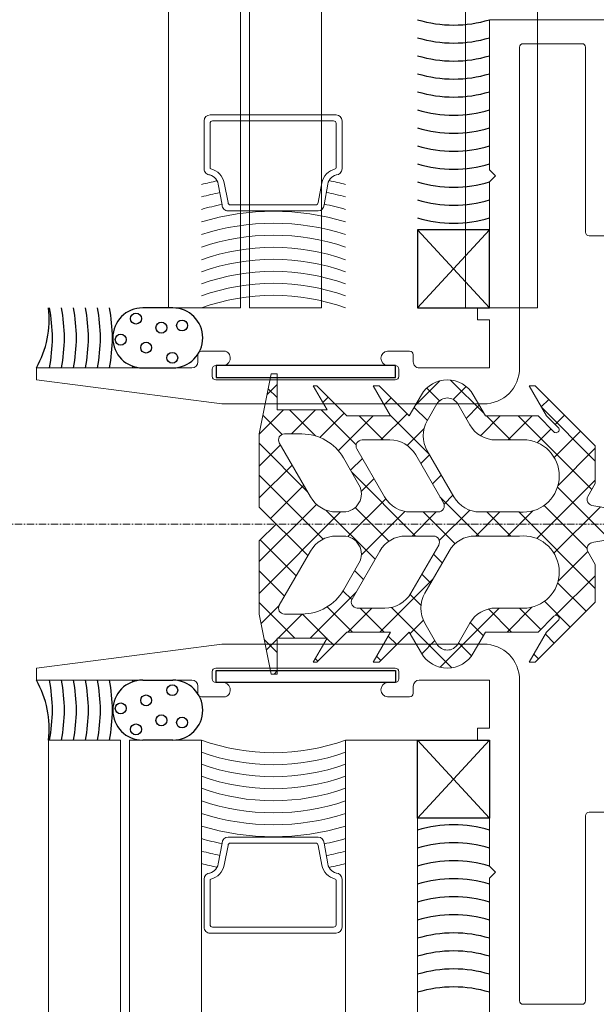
# Model space of a CAD drawing. Header units: inches. Extents: x -647532 to 3008597, y -136987 to 2557681.
# Tile 142 of 153: x 50024 to 50072, y 52522 to 52604. Entities that reach past the tile are written whole.
import ezdxf

# ---------------------------------------------------------------- set-up
doc = ezdxf.new("R2010")
doc.units = ezdxf.units.IN
doc.header["$MEASUREMENT"] = 0
doc.linetypes.add('BIAL-IT1I-KGD-001-IN-DWG-141 LEVEL 2 - OVERALL FIRE EXIT PLAN$0$CENTER', pattern=[2, 1.25, -0.25, 0.25, -0.25])
doc.layers.add('ARCH', color=8, linetype='Continuous')
doc.layers.add('YD-EXTERNAL 1', color=8, linetype='Continuous', lineweight=5)

# ---------------------------------------------------------------- blocks, each defined once
blk = doc.blocks.new('BIAL-IT1I-KGD-001-IN-DWG-141 LEVEL 2 - OVERALL FIRE EXIT PLAN$0$TYPE 2')
at = {"linetype": 'BIAL-IT1I-KGD-001-IN-DWG-141 LEVEL 2 - OVERALL FIRE EXIT PLAN$0$CENTER', "ltscale": 0.5}
blk.add_line((100, 0), (100, 249.343), dxfattribs=at)
at = {"linetype": 'ByBlock'}
for p, q in [((58, 89.562), (58, 117.562)), ((76, 99.262), (76, 97.862)), ((124, 99.262), (124, 97.862)), ((60, 97.262), (60, 92.362)), ((75.7, 97.562), (60.3, 97.562)), ((124.3, 97.562), (139.7, 97.562)), ((140, 97.262), (140, 92.362)), ((60.3, 92.062), (87, 92.062)), ((139.7, 92.062), (113, 92.062)), ((70.5, 89.562), (58, 89.562)), ((71, 90.062), (70.5, 89.562)), ((71.5, 89.562), (71, 90.062)), ((82, 89.562), (71.5, 89.562)), ((82, 88.562), (82, 89.562)), ((83, 89.562), (83, 88.562)), ((87, 89.562), (83, 89.562)), ((87, 83.703), (87, 89.562)), ((113, 83.703), (113, 89.562)), ((113, 89.562), (117, 89.562)), ((117, 89.562), (117, 88.562)), ((118, 88.562), (118, 89.562)), ((118, 89.562), (128.5, 89.562)), ((128.5, 89.562), (129, 90.062)), ((129, 90.062), (129.5, 89.562)), ((129.5, 89.562), (142, 89.562)), ((83, 88.562), (82, 88.562)), ((90, 89.062), (90, 67.252)), ((110, 89.062), (110, 67.252)), ((117, 88.562), (118, 88.562)), ((85.6, 81.053), (85.6, 82.903)), ((85.9, 83.203), (86.5, 83.203)), ((114.1, 83.203), (113.5, 83.203)), ((114.4, 81.053), (114.4, 82.903)), ((87.7, 82.003), (87.1, 82.003)), ((112.3, 82.003), (112.9, 82.003)), ((86.8, 81.703), (86.8, 81.053)), ((88, 66.753), (88, 81.703)), ((112, 66.753), (112, 81.703)), ((113.2, 81.703), (113.2, 81.053)), ((85.6, 65.553), (85.6, 67.556)), ((86.8, 67.253), (86.8, 66.753)), ((90, 67.252), (88, 51.802)), ((110, 67.252), (112, 51.802)), ((113.2, 67.253), (113.2, 66.753)), ((114.4, 65.553), (114.4, 67.556)), ((87.1, 66.453), (87.7, 66.453)), ((112.9, 66.453), (112.3, 66.453)), ((86.5, 65.253), (85.9, 65.253)), ((113.5, 65.253), (114.1, 65.253)), ((87, 51.802), (87, 64.753)), ((113, 51.802), (113, 64.753)), ((88, 51.802), (87, 51.802)), ((112, 51.802), (113, 51.802))]:
    blk.add_line(p, q, dxfattribs=at)
for p, q in [((98.446, 98.095), (99, 101.247)), ((101, 101.247), (101.554, 98.095)), ((96.92, 95.22), (101.291, 99.591)), ((102.439, 94.928), (98.57, 98.797)), ((58, 98.062), (58, 98.062)), ((58, 98.062), (58, 98.062)), ((58, 98.062), (58, 98.062)), ((58, 98.062), (58, 98.062)), ((88.5, 93.367), (93.5, 98.367)), ((90.305, 93.909), (94.763, 98.367)), ((91, 91.952), (97.129, 98.081)), ((93.5, 98.367), (96.634, 98.367)), ((96.811, 95.253), (93.697, 98.367)), ((101.215, 93.501), (96.349, 98.367)), ((96.634, 98.367), (97.704, 97.749)), ((98.453, 94.101), (102.034, 97.682)), ((99, 91.997), (105.37, 98.367)), ((104.748, 95.271), (102.279, 97.739)), ((102.297, 97.749), (103.366, 98.367)), ((103.366, 98.367), (106.5, 98.367)), ((107.604, 95.066), (104.304, 98.367)), ((104.887, 95.232), (107.261, 97.606)), ((106.5, 98.367), (111.5, 93.367)), ((94.466, 94.946), (92.273, 97.139)), ((106.436, 94.129), (108.587, 96.28)), ((91.725, 95.035), (90.947, 95.813)), ((91.972, 95.282), (91, 94.31)), ((109, 94.31), (108.028, 95.282)), ((91, 94.31), (88.5, 92.867)), ((90.238, 93.87), (89.621, 94.488)), ((91, 93.603), (92.326, 94.929)), ((93.226, 93.535), (92.079, 94.682)), ((107.674, 94.929), (109, 93.603)), ((111.5, 92.867), (109, 94.31)), ((109.17, 94.212), (109.912, 94.954)), ((91, 89.217), (91, 93.603)), ((107, 92.042), (108.781, 93.822)), ((109, 93.603), (109, 89.217)), ((110.851, 93.241), (111.238, 93.629)), ((88.5, 92.867), (88.5, 93.367)), ((88.557, 92.9), (88.5, 92.957)), ((93, 91.109), (91, 93.109)), ((93, 92.677), (93, 90.083)), ((101, 91.063), (98.903, 93.16)), ((109, 91.018), (106.924, 93.094)), ((107, 90.083), (107, 92.677)), ((111.5, 93.367), (111.5, 92.867)), ((99, 88.756), (99, 92.052)), ((101, 92.052), (101, 88.351)), ((91, 89.3), (93, 91.3)), ((99, 89.345), (101, 91.345)), ((107.077, 89.468), (109, 91.39)), ((92.65, 88.807), (91, 90.457)), ((101, 88.412), (99, 90.412)), ((111.927, 85.44), (107, 90.367)), ((88.015, 86.315), (90.804, 89.104)), ((89.25, 88.207), (91, 89.217)), ((91.203, 87.602), (90.105, 88.701)), ((97.731, 85.425), (101, 88.694)), ((108.206, 87.945), (109.304, 89.042)), ((109, 89.217), (110.75, 88.207)), ((91.75, 87.918), (90, 86.908)), ((101.386, 85.374), (98.852, 87.908)), ((110, 86.908), (108.25, 87.918)), ((109.887, 86.974), (110.974, 88.061)), ((89.626, 86.528), (88.549, 87.605)), ((93.9, 84.368), (97.75, 86.591)), ((98.343, 85.766), (97.603, 86.506)), ((99, 84.042), (101.64, 86.682)), ((102.25, 86.186), (105.75, 84.166)), ((106.943, 81.378), (111.973, 86.408)), ((90.137, 83.365), (88.078, 85.424)), ((88.68, 84.328), (89.742, 85.39)), ((98.25, 85.725), (94.25, 83.415)), ((96.654, 84.803), (95.922, 85.535)), ((99, 82.982), (99, 85.291)), ((101.75, 85.32), (105.75, 83.011)), ((102.498, 84.888), (103.23, 85.621)), ((90, 85.176), (91.4, 84.368)), ((90.916, 81.262), (94.19, 84.535)), ((94.973, 83.832), (94.241, 84.564)), ((101, 83.109), (99, 85.109)), ((101, 82.578), (101, 84.887)), ((104.179, 83.918), (104.911, 84.65)), ((109, 80.412), (104.558, 84.854)), ((108.25, 84.166), (110, 85.176)), ((110.805, 83.91), (109.708, 85.007)), ((91, 82.867), (89.25, 83.877)), ((90.284, 83.28), (91.382, 84.378)), ((93.46, 82.694), (92.047, 84.107)), ((105.858, 82.945), (106.756, 83.843)), ((109.125, 82.939), (108.017, 84.047)), ((110.75, 83.877), (109, 82.867)), ((88.5, 80.367), (91, 82.867)), ((95.663, 78.053), (101, 83.39)), ((109, 82.867), (111.5, 80.367)), ((4082, 77.562), (4082, 83.562)), ((93, 80.502), (90.818, 82.684)), ((102.577, 78.88), (98.954, 82.503)), ((91, 81.31), (88.5, 79.867)), ((90.075, 80.776), (89.492, 81.358)), ((91, 77.667), (91, 81.31)), ((93, 81.25), (93, 78.941)), ((111.5, 79.867), (109, 81.31)), ((109, 81.31), (109, 77.667)), ((109.334, 81.117), (110.042, 81.825)), ((88.5, 79.867), (88.5, 80.367)), ((91, 78.694), (93, 80.694)), ((93.75, 78.508), (97.75, 80.817)), ((101.048, 77.757), (97.897, 80.909)), ((98.63, 78.369), (101.433, 81.172)), ((106.25, 78.103), (102.25, 80.413)), ((107, 80.846), (107, 78.536)), ((107, 78.784), (109, 80.784)), ((111.015, 80.147), (111.367, 80.499)), ((111.5, 80.367), (111.5, 79.867)), ((93.896, 76.954), (91, 79.85)), ((97.287, 78.867), (96.22, 79.934)), ((98.842, 75.929), (102.932, 80.019)), ((109, 77.76), (107, 79.76)), ((95.527, 77.975), (94.539, 78.963)), ((103.881, 78.317), (104.613, 79.049)), ((90.5, 75.542), (93.407, 78.449)), ((96.75, 78.681), (94.5, 77.382)), ((103.25, 78.681), (105.5, 77.382)), ((105.562, 77.345), (106.296, 78.08)), ((109.5, 74.609), (105.671, 78.438)), ((106.897, 76.029), (109, 78.132)), ((66.427, 77.27), (70.427, 77.27)), ((88.5, 75.167), (91, 77.667)), ((92.789, 75.41), (90.766, 77.433)), ((99, 76.804), (99, 77.382)), ((105.785, 70.368), (99, 77.154)), ((101, 76.804), (101, 77.382)), ((109, 77.667), (111.5, 75.167)), ((133.573, 77.27), (129.573, 77.27)), ((65.927, 76.77), (65.927, 71.52)), ((66.427, 76.57), (66.427, 71.52)), ((66.627, 76.77), (70.332, 76.77)), ((109.526, 76.006), (110.093, 76.574)), ((133.373, 76.77), (129.669, 76.77)), ((133.573, 76.57), (133.573, 71.52)), ((134.073, 76.77), (134.073, 71.52)), ((73.227, 75.27), (71.592, 75.593)), ((73.427, 75.77), (71.705, 76.08)), ((90.5, 76.021), (88.5, 74.867)), ((89.882, 75.665), (89.44, 76.107)), ((90.5, 71.868), (90.5, 76.021)), ((95.933, 70.368), (101.26, 75.695)), ((107.5, 73.98), (109.5, 75.981)), ((111.5, 74.867), (109.5, 76.021)), ((109.5, 76.021), (109.5, 71.868)), ((126.573, 75.77), (128.296, 76.08)), ((126.773, 75.27), (128.409, 75.593)), ((73.427, 71.52), (73.427, 75.07)), ((73.927, 71.52), (73.927, 75.27)), ((88.5, 74.867), (88.5, 75.167)), ((90.5, 72.89), (92.666, 75.056)), ((92.5, 73.047), (90.5, 75.047)), ((93.25, 72.041), (97.75, 74.639)), ((103.134, 70.368), (98.364, 75.138)), ((106.75, 72.041), (102.25, 74.639)), ((111.207, 75.036), (111.419, 75.248)), ((111.5, 75.167), (111.5, 74.867)), ((126.073, 71.52), (126.073, 75.27)), ((126.573, 71.52), (126.573, 75.07)), ((92.5, 73.918), (92.5, 72.474)), ((93.281, 70.368), (97.282, 74.369)), ((99.541, 71.309), (96.774, 74.076)), ((98.585, 70.368), (102.634, 74.418)), ((109.5, 71.957), (107.5, 73.957)), ((107.5, 73.918), (107.5, 72.474)), ((97.83, 70.368), (95.093, 73.105)), ((101.318, 70.45), (104.315, 73.447)), ((106.54, 70.368), (109.5, 73.329)), ((92.527, 70.368), (90.5, 72.395)), ((90.942, 70.68), (92.54, 72.279)), ((103.888, 70.368), (105.996, 72.477)), ((65.927, 66.27), (65.927, 71.52)), ((66.427, 66.47), (66.427, 71.52)), ((73.427, 71.52), (73.427, 67.97)), ((73.927, 71.52), (73.927, 67.77)), ((87.5, 71.368), (87.5, 71.868)), ((87.5, 71.868), (90.5, 71.868)), ((92.5, 70.368), (87.5, 71.368)), ((89.219, 71.025), (88.375, 71.868)), ((88.732, 71.122), (89.478, 71.868)), ((95.179, 70.368), (93.412, 72.135)), ((100, 71.768), (98.6, 70.368)), ((101.4, 70.368), (100, 71.768)), ((108.281, 70.525), (106.78, 72.025)), ((112.5, 71.368), (107.5, 70.368)), ((109.5, 71.868), (112.5, 71.868)), ((110.491, 70.967), (109.589, 71.868)), ((109.614, 70.791), (110.691, 71.868)), ((112.5, 71.609), (112.24, 71.868)), ((112.5, 71.868), (112.5, 71.368)), ((126.073, 71.52), (126.073, 67.77)), ((126.573, 71.52), (126.573, 67.97)), ((133.573, 66.47), (133.573, 71.52)), ((134.073, 66.27), (134.073, 71.52)), ((98.6, 70.368), (92.5, 70.368)), ((107.5, 70.368), (101.4, 70.368)), ((73.227, 67.77), (71.592, 67.446)), ((73.427, 67.27), (71.705, 66.959)), ((126.573, 67.27), (128.296, 66.959)), ((126.773, 67.77), (128.409, 67.446)), ((70.427, 65.77), (66.427, 65.77)), ((66.627, 66.27), (70.332, 66.27)), ((129.573, 65.77), (133.573, 65.77)), ((133.373, 66.27), (129.669, 66.27)), ((4082, 59.562), (4082, 65.562)), ((4082, 52.802), (4082, 58.802))]:
    blk.add_line(p, q)
at = {"lineweight": -3, "ltscale": 1000}
for p, q in [((82, 89.562), (75.5, 83.562)), ((75.5, 89.562), (82, 83.562)), ((82, 89.562), (75.5, 89.562)), ((75.5, 89.562), (75.5, 83.562)), ((82, 83.562), (82, 89.562)), ((124.5, 89.562), (118, 83.562)), ((118, 89.562), (124.5, 83.562)), ((118, 89.562), (124.5, 83.562)), ((124.5, 89.562), (118, 83.562)), ((118, 89.562), (124.5, 89.562)), ((118, 83.562), (118, 89.562)), ((118, 89.562), (124.5, 89.562)), ((118, 83.562), (118, 89.562)), ((124.5, 89.562), (124.5, 83.562)), ((124.5, 89.562), (124.5, 83.562)), ((75.5, 83.562), (82, 83.562)), ((124.5, 83.562), (118, 83.562)), ((124.5, 83.562), (118, 83.562)), ((87.8, 81.728), (86.8, 81.728)), ((86.8, 81.728), (86.8, 66.778)), ((87.8, 66.778), (87.8, 81.728)), ((112.2, 81.728), (113.2, 81.728)), ((112.2, 66.778), (112.2, 81.728)), ((113.2, 81.728), (113.2, 66.778)), ((86.8, 66.778), (87.8, 66.778)), ((113.2, 66.778), (112.2, 66.778)), ((82, 63.162), (82, 60.662)), ((87, 60.662), (87, 63.162)), ((113, 60.662), (113, 63.162)), ((118, 63.162), (118, 60.662))]:
    blk.add_line(p, q, dxfattribs=at)
for points in [[(4082, 77.562), (118, 77.562), (118, 83.562), (4082, 83.562)], [(4082, 59.562), (118, 59.562), (118, 65.562), (4082, 65.562)], [(4082, 52.802), (118, 52.802), (118, 58.802), (4082, 58.802)]]:
    blk.add_lwpolyline(points)
for centre in [(83.468, 63.936), (116.533, 63.936), (86.158, 63.121), (113.842, 63.121), (83.649, 62.215), (116.351, 62.215), (85.312, 60.946), (114.688, 60.946), (82.893, 60.101), (117.107, 60.101), (84.647, 58.832), (115.354, 58.832)]:
    blk.add_circle(centre, 0.453, dxfattribs=at)
at = {"linetype": 'ByBlock'}
for centre, radius, start, end in [((75.7, 97.862), 0.3, 270, 0), ((124.3, 97.862), 0.3, 180, 270), ((60.3, 97.262), 0.3, 90, 180), ((139.7, 97.262), 0.3, 360, 90), ((60.3, 92.362), 0.3, 180, 270), ((87, 89.062), 3, 0, 90), ((113, 89.062), 3, 90, 180), ((139.7, 92.362), 0.3, 270, 360), ((86.5, 83.703), 0.5, 270, 0), ((113.5, 83.703), 0.5, 180, 270), ((85.9, 82.903), 0.3, 90, 180), ((114.1, 82.903), 0.3, 0, 90), ((87.1, 81.703), 0.3, 90, 180), ((87.7, 81.703), 0.3, 0, 90), ((112.3, 81.703), 0.3, 90, 180), ((112.9, 81.703), 0.3, 0, 90), ((86.2, 81.104), 0.602, 184.88591, 355.11627), ((113.8, 81.104), 0.602, 184.88373, 355.11409), ((86.182, 67.334), 0.623, 352.45114, 159.14203), ((113.818, 67.334), 0.623, 20.85797, 187.54886), ((87.1, 66.753), 0.3, 180, 270), ((87.7, 66.753), 0.3, 270, 360), ((112.3, 66.753), 0.3, 180, 270), ((112.9, 66.753), 0.3, 270, 360), ((85.9, 65.553), 0.3, 180, 270), ((86.5, 64.753), 0.5, 0, 90), ((113.5, 64.753), 0.5, 90, 180), ((114.1, 65.553), 0.3, 270, 0)]:
    blk.add_arc(centre, radius, start, end, dxfattribs=at)
for centre, radius, start, end in [((97.954, 98.182), 0.5, 240, 350), ((102.047, 98.182), 0.5, 190, 300), ((92.149, 95.105), 0.25, 315, 135), ((95.999, 92.348), 3.016, 354.36561, 173.74803), ((104.002, 92.348), 3.016, 6.25197, 185.63439), ((107.851, 95.105), 0.25, 45, 225), ((90.5, 90.083), 2.5, 300, 0), ((109.5, 90.083), 2.5, 180, 240), ((96.5, 88.756), 2.5, 300, 0), ((90.5, 86.042), 2.5, 120, 240), ((103.5, 88.351), 2.5, 180, 240), ((109.5, 86.042), 2.5, 300, 60), ((90.5, 86.042), 1, 120, 240), ((109.5, 86.042), 1, 300, 60), ((98.5, 85.291), 0.5, 0, 120), ((101.5, 84.887), 0.5, 60, 180), ((92.65, 86.533), 2.5, 240, 300), ((107, 86.331), 2.5, 240, 300), ((95.5, 81.25), 2.5, 120, 180), ((96.5, 82.982), 2.5, 300, 0), ((104.5, 80.846), 2.5, 0, 60), ((103.5, 82.578), 2.5, 180, 240), ((93.5, 78.941), 0.5, 180, 300), ((97.5, 77.382), 1.5, 0, 120), ((102.5, 77.382), 1.5, 60, 180), ((106.5, 78.536), 0.5, 240, 0), ((66.427, 76.77), 0.5, 90, 180), ((70.427, 76.77), 0.5, 0, 90), ((94.624, 71.562), 23.674, 165.31856, 168.73899), ((94.624, 71.562), 22.674, 164.65548, 168.81943), ((94.624, 71.562), 21.674, 163.9288, 168.7751), ((94.624, 71.562), 20.674, 163.12874, 196.87126), ((94.624, 71.562), 19.674, 162.24341, 197.75659), ((94.624, 71.562), 18.674, 161.25811, 198.74189), ((94.624, 71.562), 17.674, 160.15449, 199.84551), ((95.624, 71.562), 17.674, 160.15449, 199.84551), ((96.624, 71.562), 17.674, 160.15449, 199.84551), ((97.624, 71.562), 17.674, 160.15449, 199.84551), ((98.624, 71.562), 17.674, 160.15449, 199.84551), ((96.5, 73.918), 4, 120, 180), ((103.5, 73.918), 4, 0, 60), ((101.376, 71.562), 17.674, 340.15449, 19.84551), ((102.376, 71.562), 17.674, 340.15449, 19.84551), ((103.376, 71.562), 17.674, 340.15449, 19.84551), ((104.376, 71.562), 17.674, 340.15449, 19.84551), ((105.376, 71.562), 17.674, 340.15449, 19.84551), ((105.376, 71.562), 18.674, 341.25811, 18.74189), ((105.376, 71.562), 19.674, 342.24341, 17.75659), ((105.376, 71.562), 20.674, 343.12874, 16.87126), ((105.376, 71.562), 21.674, 11.2249, 16.0712), ((105.376, 71.562), 22.674, 11.18057, 15.34452), ((105.376, 71.562), 23.674, 11.26101, 14.68144), ((129.573, 76.77), 0.5, 90, 180), ((133.573, 76.77), 0.5, 0, 90), ((66.627, 76.57), 0.2, 90, 180), ((70.332, 76.67), 0.1, 14.28148, 90), ((71.882, 77.064), 1.5, 194.28148, 258.82637), ((71.882, 77.064), 1, 185.61056, 259.78026), ((96.5, 76.804), 2.5, 300, 0), ((103.5, 76.804), 2.5, 180, 240), ((128.118, 77.064), 1, 280.21974, 354.38944), ((128.118, 77.064), 1.5, 281.17363, 345.71852), ((129.669, 76.67), 0.1, 90, 165.71852), ((133.373, 76.57), 0.2, 0, 90), ((73.427, 75.27), 0.5, 0, 90), ((126.573, 75.27), 0.5, 90, 180), ((73.227, 75.07), 0.2, 0, 90), ((126.773, 75.07), 0.2, 90, 180), ((93, 72.474), 0.5, 180, 300), ((107, 72.474), 0.5, 240, 0), ((71.882, 65.975), 1.5, 101.17363, 165.71852), ((73.227, 67.97), 0.2, 270, 0), ((94.624, 71.562), 21.674, 191.4444, 196.0712), ((73.427, 67.77), 0.5, 270, 0), ((126.573, 67.77), 0.5, 180, 270), ((105.376, 71.562), 21.674, 343.9288, 348.5556), ((126.773, 67.97), 0.2, 180, 270), ((128.118, 65.975), 1.5, 14.28148, 78.82637), ((66.627, 66.47), 0.2, 180, 270), ((71.882, 65.975), 1, 100.21974, 174.38944), ((94.624, 71.562), 23.674, 191.44922, 194.68144), ((94.624, 71.562), 22.674, 191.39038, 195.34452), ((105.376, 71.562), 22.674, 344.65548, 348.60962), ((105.376, 71.562), 23.674, 345.31856, 348.55078), ((128.118, 65.975), 1, 5.61056, 79.78026), ((133.373, 66.47), 0.2, 270, 0), ((66.427, 66.27), 0.5, 180, 270), ((70.332, 66.37), 0.1, 270, 345.71852), ((70.427, 66.27), 0.5, 270, 0), ((129.573, 66.27), 0.5, 180, 270), ((129.669, 66.37), 0.1, 194.28148, 270), ((133.573, 66.27), 0.5, 270, 0)]:
    blk.add_arc(centre, radius, start, end)
at = {"lineweight": -3, "ltscale": 1000}
for centre, radius, start, end in [((48.096, 86.562), 10.349, 343.14826, 16.85174), ((49.596, 86.562), 10.349, 343.14826, 16.85174), ((51.096, 86.562), 10.349, 343.14826, 16.85174), ((52.596, 86.562), 10.349, 343.14826, 16.85174), ((54.096, 86.562), 10.349, 343.14826, 16.85174), ((55.596, 86.562), 10.349, 343.14826, 16.85174), ((57.096, 86.562), 10.349, 343.14826, 16.85174), ((58.596, 86.562), 10.349, 343.14826, 16.85174), ((60.096, 86.562), 10.349, 343.14826, 16.85174), ((61.596, 86.562), 10.349, 343.14826, 16.85174), ((63.096, 86.562), 10.349, 343.14826, 16.85174), ((64.596, 86.562), 10.349, 343.14826, 16.85174), ((135.404, 86.562), 10.349, 163.14826, 196.85174), ((135.404, 86.562), 10.349, 163.14826, 196.85174), ((136.904, 86.562), 10.349, 163.14826, 196.85174), ((136.904, 86.562), 10.349, 163.14826, 196.85174), ((138.404, 86.562), 10.349, 163.14826, 196.85174), ((138.404, 86.562), 10.349, 163.14826, 196.85174), ((139.904, 86.562), 10.349, 163.14826, 196.85174), ((139.904, 86.562), 10.349, 163.14826, 196.85174), ((141.404, 86.562), 10.349, 163.14826, 196.85174), ((141.404, 86.562), 10.349, 163.14826, 196.85174), ((142.904, 86.562), 10.349, 163.14826, 196.85174), ((142.904, 86.562), 10.349, 163.14826, 196.85174), ((144.404, 86.562), 10.349, 163.14826, 196.85174), ((144.404, 86.562), 10.349, 163.14826, 196.85174), ((145.904, 86.562), 10.349, 163.14826, 196.85174), ((145.904, 86.562), 10.349, 163.14826, 196.85174), ((147.404, 86.562), 10.349, 163.14826, 196.85174), ((147.404, 86.562), 10.349, 163.14826, 196.85174), ((148.904, 86.562), 10.349, 163.14826, 196.85174), ((148.904, 86.562), 10.349, 163.14826, 196.85174), ((84.5, 63.162), 2.5, 0, 180), ((115.5, 63.162), 2.5, 0, 180), ((84.5, 60.662), 2.5, 180, 0), ((115.5, 60.662), 2.5, 180, 0), ((84.5, 46.529), 12.556, 81.65554, 81.65554), ((84.5, 47.529), 12.556, 78.51485, 78.89943), ((115.5, 46.529), 12.556, 98.34446, 98.34446), ((115.5, 47.529), 12.556, 101.10057, 101.48515), ((84.5, 45.58), 12.556, 78.51485, 101.48515), ((115.5, 45.58), 12.556, 78.51485, 101.48515), ((84.5, 44.58), 12.556, 78.51485, 101.48515), ((115.5, 44.58), 12.556, 78.51485, 101.48515), ((84.5, 43.58), 12.556, 78.51485, 101.48515), ((115.5, 43.58), 12.556, 78.51485, 101.48515), ((84.5, 42.58), 12.556, 78.51485, 101.48515), ((115.5, 42.58), 12.556, 78.51485, 101.48515), ((84.5, 41.58), 12.556, 78.51485, 101.48515), ((115.5, 41.58), 12.556, 78.51485, 101.48515), ((84.5, 40.58), 12.556, 78.51485, 101.48515), ((82.993, 44.766), 8.097, 60.33771, 97.04242), ((115.5, 40.58), 12.556, 78.51485, 101.48515), ((117.007, 44.766), 8.097, 82.95758, 119.66229)]:
    blk.add_arc(centre, radius, start, end, dxfattribs=at)
blk = doc.blocks.new('ARCH')
at = {"layer": 'YD-EXTERNAL 1', "rotation": 269.9999999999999}
for p in [(49984.044, 56662.363), (49974.044, 52662.363)]:
    blk.add_blockref('BIAL-IT1I-KGD-001-IN-DWG-141 LEVEL 2 - OVERALL FIRE EXIT PLAN$0$TYPE 2', p, dxfattribs=at)

msp = doc.modelspace()

# ---------------------------------------------------------------- block references
at = {"layer": 'ARCH'}
msp.add_blockref('ARCH', (0, 0), dxfattribs=at)

doc.saveas('drawing.dxf')
